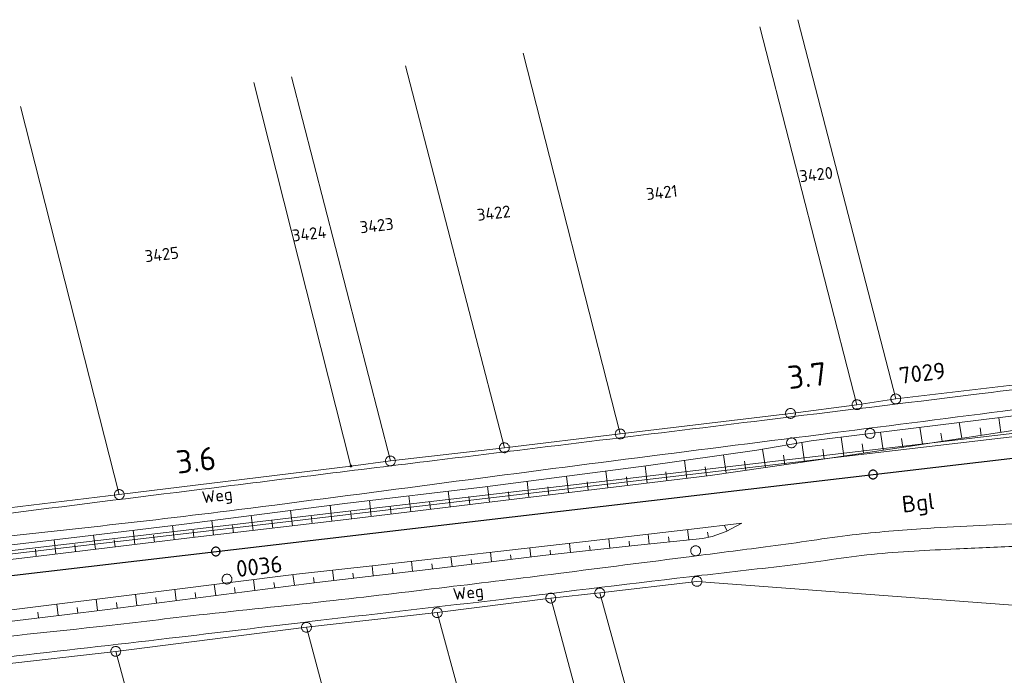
# Model space of a CAD drawing. Header units: metres. Extents: x 3425540 to 3446143, y 5432760 to 5444637.
# Tile 247 of 256: x 3438655 to 3438804, y 5439379 to 5439478. Entities that reach past the tile are written whole.
import ezdxf
from ezdxf.enums import TextEntityAlignment as Align

# ---------------------------------------------------------------- set-up
doc = ezdxf.new("R2010")
doc.units = ezdxf.units.M
for name, color, linetype, lineweight in [('B_Bestand', 9, 'Continuous', 18), ('B_Böschung', 9, 'Continuous', 18), ('B_Flurgrenzen', 9, 'Continuous', 18), ('B_Gleisachse', 9, 'Continuous', 25), ('B_Kilometrierung', 9, 'Continuous', 25), ('Bestand_Neu_Strecke 3443', 9, 'Continuous', 18)]:
    doc.layers.add(name, color=color, linetype=linetype, lineweight=lineweight)
doc.styles.get("Standard").update_dxf_attribs({"font": 'isocpeur.ttf'})

msp = doc.modelspace()

# ---------------------------------------------------------------- linework, layer by layer
at = {"layer": 'B_Bestand'}
msp.add_lwpolyline([(3438686.93, 5439393.93), (3438686.91, 5439394.02), (3438686.88, 5439394.11), (3438686.84, 5439394.2), (3438686.79, 5439394.28), (3438686.73, 5439394.35), (3438686.66, 5439394.42), (3438686.59, 5439394.47), (3438686.51, 5439394.52), (3438686.42, 5439394.55), (3438686.33, 5439394.57), (3438686.24, 5439394.59), (3438686.14, 5439394.59), (3438686.05, 5439394.58), (3438685.96, 5439394.55), (3438685.87, 5439394.52), (3438685.79, 5439394.48), (3438685.71, 5439394.42), (3438685.64, 5439394.36), (3438685.59, 5439394.29), (3438685.54, 5439394.21), (3438685.49, 5439394.12), (3438685.46, 5439394.04), (3438685.44, 5439393.94), (3438685.44, 5439393.85), (3438685.44, 5439393.75), (3438685.46, 5439393.66), (3438685.49, 5439393.58), (3438685.53, 5439393.48), (3438685.58, 5439393.41), (3438685.64, 5439393.34), (3438685.71, 5439393.27), (3438685.78, 5439393.21), (3438685.86, 5439393.17), (3438685.95, 5439393.13), (3438686.04, 5439393.11), (3438686.13, 5439393.1), (3438686.23, 5439393.1), (3438686.32, 5439393.11), (3438686.41, 5439393.13), (3438686.5, 5439393.17), (3438686.58, 5439393.21), (3438686.66, 5439393.26), (3438686.73, 5439393.32), (3438686.79, 5439393.4), (3438686.83, 5439393.48), (3438686.88, 5439393.56), (3438686.91, 5439393.65), (3438686.93, 5439393.75), (3438686.94, 5439393.84), (3438686.93, 5439393.93)], dxfattribs=at)
for points, knots in [([(3438489.32, 5439383.44), (3438502.26, 5439384.78), (3438515.19, 5439386.11), (3438528.13, 5439387.45), (3438534.34, 5439388.09), (3438540.54, 5439388.8), (3438546.75, 5439389.45), (3438554.59, 5439390.27), (3438562.43, 5439391.08), (3438570.26, 5439391.88), (3438579.4, 5439392.81), (3438588.54, 5439393.72), (3438597.67, 5439394.64), (3438612.89, 5439396.18), (3438628.11, 5439397.75), (3438643.32, 5439399.33), (3438658.22, 5439400.87), (3438673.11, 5439402.48), (3438687.96, 5439404.35), (3438707.45, 5439406.81), (3438726.92, 5439409.48), (3438746.41, 5439411.96), (3438756.24, 5439413.21), (3438766.08, 5439414.46), (3438775.92, 5439415.71), (3438785.09, 5439416.88), (3438794.27, 5439418.06), (3438803.45, 5439419.23), (3438813, 5439420.45), (3438822.55, 5439421.7), (3438832.11, 5439422.9), (3438840.25, 5439423.93), (3438848.4, 5439424.91), (3438856.54, 5439425.92), (3438867.77, 5439427.31), (3438878.99, 5439428.7), (3438890.22, 5439430.1), (3438899.51, 5439431.25), (3438908.79, 5439432.43), (3438918.08, 5439433.61), (3438931.73, 5439435.35), (3438945.38, 5439437.12), (3438959.03, 5439438.87), (3438972.41, 5439440.59), (3438985.79, 5439442.28), (3438999.16, 5439443.97), (3439019.4, 5439446.52), (3439039.66, 5439448.82), (3439059.95, 5439450.91), (3439067.36, 5439451.67), (3439074.77, 5439452.38), (3439082.19, 5439453.08), (3439090.96, 5439453.92), (3439099.76, 5439454.51), (3439108.52, 5439455.51), (3439114.55, 5439456.19), (3439120.57, 5439456.91), (3439126.6, 5439457.6), (3439130.42, 5439458.04), (3439134.24, 5439458.48), (3439138.07, 5439458.92)], [0, 0, 0, 0, 0.059722, 0.059722, 0.059722, 0.088404, 0.088404, 0.088404, 0.124592, 0.124592, 0.124592, 0.166768, 0.166768, 0.166768, 0.237027, 0.237027, 0.237027, 0.305799, 0.305799, 0.305799, 0.396036, 0.396036, 0.396036, 0.441577, 0.441577, 0.441577, 0.484068, 0.484068, 0.484068, 0.528312, 0.528312, 0.528312, 0.566003, 0.566003, 0.566003, 0.617955, 0.617955, 0.617955, 0.660951, 0.660951, 0.660951, 0.724164, 0.724164, 0.724164, 0.786099, 0.786099, 0.786099, 0.879768, 0.879768, 0.879768, 0.913976, 0.913976, 0.913976, 0.954467, 0.954467, 0.954467, 0.982323, 0.982323, 0.982323, 1, 1, 1, 1]), ([(3439042.59, 5439451.66), (3439033.76, 5439450.77), (3439024.94, 5439449.88), (3439016.12, 5439448.99), (3439011.32, 5439448.5), (3439006.52, 5439448.1), (3439001.72, 5439447.56), (3438996.16, 5439446.94), (3438990.62, 5439446.13), (3438985.07, 5439445.39), (3438977.17, 5439444.33), (3438969.26, 5439443.26), (3438961.35, 5439442.21), (3438952.65, 5439441.06), (3438943.95, 5439439.92), (3438935.25, 5439438.78), (3438924.75, 5439437.41), (3438914.25, 5439436.06), (3438903.74, 5439434.77), (3438894.11, 5439433.59), (3438884.46, 5439432.5), (3438874.83, 5439431.34), (3438863.89, 5439430.02), (3438852.96, 5439428.69), (3438842.03, 5439427.32), (3438827.67, 5439425.53), (3438813.35, 5439423.48), (3438798.99, 5439421.73), (3438788.47, 5439420.44), (3438777.96, 5439419.16), (3438767.44, 5439417.88), (3438750.81, 5439415.84), (3438734.18, 5439413.81), (3438717.55, 5439411.78), (3438705.83, 5439410.35), (3438694.12, 5439408.88), (3438682.4, 5439407.43), (3438672.13, 5439406.16), (3438661.86, 5439404.87), (3438651.58, 5439403.59), (3438647.57, 5439403.09), (3438643.55, 5439402.62), (3438639.53, 5439402.17), (3438632.01, 5439401.33), (3438624.47, 5439400.77), (3438616.94, 5439399.99), (3438613.69, 5439399.66), (3438610.45, 5439399.24), (3438607.2, 5439398.92), (3438598.59, 5439398.07), (3438589.96, 5439397.42), (3438581.35, 5439396.57), (3438566.07, 5439395.07), (3438550.8, 5439393.6), (3438535.54, 5439391.98), (3438519.24, 5439390.24), (3438502.95, 5439388.5), (3438486.66, 5439386.77)], [0, 0, 0, 0, 0.047529, 0.047529, 0.047529, 0.073366, 0.073366, 0.073366, 0.103369, 0.103369, 0.103369, 0.146121, 0.146121, 0.146121, 0.193161, 0.193161, 0.193161, 0.249907, 0.249907, 0.249907, 0.30192, 0.30192, 0.30192, 0.360958, 0.360958, 0.360958, 0.438498, 0.438498, 0.438498, 0.495274, 0.495274, 0.495274, 0.585071, 0.585071, 0.585071, 0.648336, 0.648336, 0.648336, 0.703822, 0.703822, 0.703822, 0.725498, 0.725498, 0.725498, 0.766048, 0.766048, 0.766048, 0.783552, 0.783552, 0.783552, 0.829933, 0.829933, 0.829933, 0.912186, 0.912186, 0.912186, 1, 1, 1, 1]), ([(3438852.83, 5439406.75), (3438849.6, 5439406.24), (3438846.37, 5439405.73), (3438843.15, 5439405.23), (3438838.61, 5439404.51), (3438834.05, 5439403.97), (3438829.49, 5439403.39), (3438826.13, 5439402.96), (3438822.78, 5439402.58), (3438819.4, 5439402.37), (3438815.23, 5439402.11), (3438811.04, 5439402.43), (3438806.86, 5439402.27), (3438801.6, 5439402.06), (3438796.33, 5439401.82), (3438791.07, 5439401.45), (3438787.37, 5439401.19), (3438783.67, 5439400.92), (3438779.99, 5439400.44), (3438775.83, 5439399.91), (3438771.7, 5439399.24), (3438767.55, 5439398.71), (3438763.85, 5439398.23), (3438760.15, 5439397.76), (3438756.44, 5439397.28)], [0, 0, 0, 0, 0.101096, 0.101096, 0.101096, 0.243218, 0.243218, 0.243218, 0.347805, 0.347805, 0.347805, 0.477103, 0.477103, 0.477103, 0.640236, 0.640236, 0.640236, 0.755009, 0.755009, 0.755009, 0.884491, 0.884491, 0.884491, 1, 1, 1, 1]), ([(3438757.97, 5439394.42), (3438762.42, 5439394.93), (3438766.87, 5439395.44), (3438771.32, 5439395.96), (3438775.44, 5439396.43), (3438779.53, 5439397.17), (3438783.65, 5439397.59), (3438787.89, 5439398.01), (3438792.14, 5439398.21), (3438796.39, 5439398.4), (3438799.42, 5439398.54), (3438802.44, 5439398.67), (3438805.46, 5439398.81), (3438809.34, 5439398.98), (3438813.21, 5439399.15), (3438817.08, 5439399.32), (3438821.1, 5439399.5), (3438825.1, 5439399.8), (3438829.11, 5439400.14), (3438834.21, 5439400.56), (3438839.31, 5439401.14), (3438844.29, 5439402.28), (3438846.23, 5439402.72), (3438848.17, 5439403.16), (3438850.1, 5439403.6)], [0, 0, 0, 0, 0.144958, 0.144958, 0.144958, 0.279148, 0.279148, 0.279148, 0.416852, 0.416852, 0.416852, 0.514794, 0.514794, 0.514794, 0.640255, 0.640255, 0.640255, 0.770274, 0.770274, 0.770274, 0.935726, 0.935726, 0.935726, 1, 1, 1, 1]), ([(3438280.13, 5439336.56), (3438288.95, 5439337.52), (3438297.77, 5439338.48), (3438306.59, 5439339.44), (3438312.5, 5439340.08), (3438318.4, 5439340.77), (3438324.3, 5439341.44), (3438330.33, 5439342.11), (3438336.37, 5439342.75), (3438342.4, 5439343.44), (3438346.93, 5439343.95), (3438351.44, 5439344.58), (3438355.96, 5439345.12), (3438363.1, 5439345.98), (3438370.24, 5439346.77), (3438377.38, 5439347.63), (3438380.38, 5439347.99), (3438383.38, 5439348.36), (3438386.38, 5439348.75), (3438390.66, 5439349.3), (3438394.94, 5439349.87), (3438399.21, 5439350.44), (3438404.5, 5439351.15), (3438409.78, 5439351.93), (3438415.06, 5439352.64), (3438420.49, 5439353.36), (3438425.93, 5439354.02), (3438431.36, 5439354.75), (3438438.52, 5439355.73), (3438445.68, 5439356.72), (3438452.84, 5439357.7), (3438459.77, 5439358.64), (3438466.7, 5439359.6), (3438473.64, 5439360.52), (3438480.43, 5439361.42), (3438487.22, 5439362.27), (3438494.02, 5439363.14), (3438501.76, 5439364.13), (3438509.51, 5439365.1), (3438517.25, 5439366.09), (3438526.31, 5439367.24), (3438535.35, 5439368.52), (3438544.4, 5439369.71), (3438549.95, 5439370.44), (3438555.52, 5439370.99), (3438561.06, 5439371.78), (3438566.13, 5439372.5), (3438571.19, 5439373.26), (3438576.26, 5439374.03), (3438581.66, 5439374.84), (3438587.07, 5439375.66), (3438592.48, 5439376.47), (3438594.97, 5439376.85), (3438597.47, 5439377.22), (3438599.96, 5439377.6), (3438614.65, 5439379.8), (3438629.31, 5439382.16), (3438644.04, 5439384.11), (3438651.99, 5439385.16), (3438659.98, 5439385.88), (3438667.95, 5439386.8), (3438672.63, 5439387.34), (3438677.32, 5439387.89), (3438682, 5439388.43), (3438688.39, 5439389.15), (3438694.78, 5439389.77), (3438701.17, 5439390.49), (3438707.24, 5439391.18), (3438713.32, 5439391.89), (3438719.39, 5439392.63), (3438725, 5439393.3), (3438730.61, 5439393.97), (3438736.22, 5439394.69), (3438742.96, 5439395.55), (3438749.7, 5439396.42), (3438756.44, 5439397.28)], [0, 0, 0, 0, 0.055433, 0.055433, 0.055433, 0.092534, 0.092534, 0.092534, 0.130459, 0.130459, 0.130459, 0.158912, 0.158912, 0.158912, 0.203822, 0.203822, 0.203822, 0.222703, 0.222703, 0.222703, 0.24967, 0.24967, 0.24967, 0.282983, 0.282983, 0.282983, 0.317213, 0.317213, 0.317213, 0.362368, 0.362368, 0.362368, 0.406065, 0.406065, 0.406065, 0.448859, 0.448859, 0.448859, 0.497634, 0.497634, 0.497634, 0.55466, 0.55466, 0.55466, 0.58962, 0.58962, 0.58962, 0.621617, 0.621617, 0.621617, 0.655778, 0.655778, 0.655778, 0.671536, 0.671536, 0.671536, 0.764324, 0.764324, 0.764324, 0.814426, 0.814426, 0.814426, 0.843886, 0.843886, 0.843886, 0.884028, 0.884028, 0.884028, 0.922241, 0.922241, 0.922241, 0.957536, 0.957536, 0.957536, 1, 1, 1, 1]), ([(3438757.97, 5439394.42), (3438747.87, 5439393.21), (3438737.77, 5439392), (3438727.67, 5439390.79), (3438718.58, 5439389.7), (3438709.48, 5439388.7), (3438700.39, 5439387.63), (3438693.26, 5439386.79), (3438686.12, 5439385.92), (3438678.98, 5439385.08), (3438670.78, 5439384.1), (3438662.56, 5439383.21), (3438654.36, 5439382.23), (3438647.11, 5439381.37), (3438639.88, 5439380.38), (3438632.64, 5439379.48), (3438629.09, 5439379.03), (3438625.53, 5439378.72), (3438621.99, 5439378.22), (3438616.1, 5439377.39), (3438610.26, 5439376.25), (3438604.39, 5439375.34), (3438593.19, 5439373.6), (3438582, 5439371.87), (3438570.8, 5439370.15), (3438563.2, 5439368.99), (3438555.62, 5439367.76), (3438548, 5439366.71), (3438538.21, 5439365.35), (3438528.37, 5439364.32), (3438518.55, 5439363.15), (3438514.07, 5439362.61), (3438509.58, 5439362.11), (3438505.09, 5439361.58), (3438504.01, 5439361.45), (3438502.78, 5439361.52), (3438501.89, 5439360.89), (3438501.39, 5439360.54), (3438500.89, 5439360.18), (3438500.39, 5439359.83)], [0, 0, 0, 0, 0.117312, 0.117312, 0.117312, 0.222854, 0.222854, 0.222854, 0.305755, 0.305755, 0.305755, 0.401029, 0.401029, 0.401029, 0.485187, 0.485187, 0.485187, 0.526395, 0.526395, 0.526395, 0.594952, 0.594952, 0.594952, 0.725598, 0.725598, 0.725598, 0.814226, 0.814226, 0.814226, 0.928249, 0.928249, 0.928249, 0.980356, 0.980356, 0.980356, 0.992919, 0.992919, 0.992919, 1, 1, 1, 1])]:
    msp.add_open_spline(points, degree=3, knots=knots, dxfattribs=at)
at = {"layer": 'B_Böschung'}
for p, q in [((3438803.15, 5439416.02), (3438802.82, 5439418.24)), ((3438791.29, 5439414.24), (3438790.9, 5439416.79)), ((3438797.22, 5439415.13), (3438796.86, 5439417.52)), ((3438800.19, 5439415.57), (3438800.01, 5439416.73)), ((3438779.42, 5439412.46), (3438778.99, 5439415.32)), ((3438785.35, 5439413.35), (3438784.95, 5439416.06)), ((3438788.32, 5439413.79), (3438788.12, 5439415.11)), ((3438794.25, 5439414.68), (3438794.07, 5439415.92)), ((3438767.55, 5439410.71), (3438767.14, 5439413.47)), ((3438773.48, 5439411.58), (3438773.06, 5439414.5)), ((3438776.45, 5439412.02), (3438776.23, 5439413.48)), ((3438782.39, 5439412.9), (3438782.18, 5439414.3)), ((3438761.61, 5439409.84), (3438761.21, 5439412.61)), ((3438770.51, 5439411.14), (3438770.31, 5439412.57)), ((3438749.7, 5439408.36), (3438749.39, 5439410.95)), ((3438755.66, 5439409.07), (3438755.34, 5439411.79)), ((3438758.64, 5439409.43), (3438758.47, 5439410.81)), ((3438764.58, 5439410.28), (3438764.38, 5439411.65)), ((3438737.79, 5439406.94), (3438737.49, 5439409.41)), ((3438743.74, 5439407.65), (3438743.44, 5439410.18)), ((3438746.72, 5439408.01), (3438746.57, 5439409.29)), ((3438752.68, 5439408.72), (3438752.52, 5439410.04)), ((3438725.87, 5439405.49), (3438725.58, 5439407.86)), ((3438731.83, 5439406.22), (3438731.54, 5439408.63)), ((3438734.81, 5439406.58), (3438734.66, 5439407.8)), ((3438740.76, 5439407.3), (3438740.62, 5439408.55)), ((3438713.96, 5439404.04), (3438713.67, 5439406.44)), ((3438719.92, 5439404.77), (3438719.63, 5439407.15)), ((3438722.89, 5439405.13), (3438722.75, 5439406.32)), ((3438728.85, 5439405.85), (3438728.71, 5439407.05)), ((3438702.05, 5439402.6), (3438701.77, 5439405)), ((3438708, 5439403.32), (3438707.71, 5439405.73)), ((3438710.98, 5439403.68), (3438710.84, 5439404.88)), ((3438716.94, 5439404.41), (3438716.79, 5439405.6)), ((3438690.13, 5439401.2), (3438689.86, 5439403.47)), ((3438696.09, 5439401.9), (3438695.81, 5439404.24)), ((3438699.07, 5439402.25), (3438698.93, 5439403.44)), ((3438705.03, 5439402.96), (3438704.88, 5439404.17)), ((3438678.21, 5439399.8), (3438677.95, 5439401.95)), ((3438684.17, 5439400.51), (3438683.91, 5439402.7)), ((3438687.15, 5439400.85), (3438687.02, 5439401.97)), ((3438693.11, 5439401.55), (3438692.97, 5439402.7)), ((3438756.39, 5439401.41), (3438763.98, 5439402.32)), ((3438761.79, 5439401.12), (3438761.34, 5439402)), ((3438761.61, 5439401.02), (3438763.98, 5439402.32)), ((3438666.3, 5439398.36), (3438666.04, 5439400.51)), ((3438672.25, 5439399.08), (3438672, 5439401.23)), ((3438675.23, 5439399.44), (3438675.1, 5439400.51)), ((3438681.19, 5439400.16), (3438681.06, 5439401.24)), ((3438740.35, 5439399.53), (3438756.39, 5439401.41)), ((3438747.31, 5439398.86), (3438758.05, 5439400)), ((3438750.01, 5439399.15), (3438749.86, 5439400.64)), ((3438753, 5439399.46), (3438752.92, 5439400.23)), ((3438755.98, 5439399.78), (3438755.81, 5439401.34)), ((3438758.05, 5439400), (3438759.5, 5439400.27)), ((3438758.95, 5439400.16), (3438758.82, 5439400.92)), ((3438759.5, 5439400.27), (3438761.61, 5439401.02)), ((3438660.34, 5439397.65), (3438660.08, 5439399.79)), ((3438663.32, 5439398.01), (3438663.19, 5439399.08)), ((3438669.28, 5439398.72), (3438669.15, 5439399.8)), ((3438708.57, 5439395.92), (3438740.35, 5439399.53)), ((3438732.12, 5439397.19), (3438731.95, 5439398.57)), ((3438733.93, 5439397.41), (3438747.31, 5439398.86)), ((3438738.08, 5439397.86), (3438737.93, 5439399.25)), ((3438741.07, 5439398.18), (3438740.99, 5439398.89)), ((3438744.05, 5439398.51), (3438743.89, 5439399.94)), ((3438747.03, 5439398.83), (3438746.95, 5439399.56)), ((3438657.36, 5439397.29), (3438657.23, 5439398.36)), ((3438718.33, 5439395.52), (3438733.93, 5439397.41)), ((3438720.21, 5439395.75), (3438720.03, 5439397.22)), ((3438726.16, 5439396.47), (3438725.99, 5439397.9)), ((3438729.14, 5439396.83), (3438729.06, 5439397.53)), ((3438735.1, 5439397.53), (3438735.02, 5439398.22)), ((3438696.7, 5439394.6), (3438708.57, 5439395.92)), ((3438699.78, 5439393.36), (3438718.33, 5439395.52)), ((3438708.29, 5439394.35), (3438708.11, 5439395.87)), ((3438714.25, 5439395.05), (3438714.07, 5439396.55)), ((3438717.23, 5439395.39), (3438717.14, 5439396.14)), ((3438723.19, 5439396.11), (3438723.1, 5439396.83)), ((3438677.04, 5439392.15), (3438696.7, 5439394.6)), ((3438696.37, 5439392.92), (3438696.16, 5439394.53)), ((3438699.35, 5439393.31), (3438699.25, 5439394.09)), ((3438702.33, 5439393.66), (3438702.15, 5439395.21)), ((3438705.31, 5439394.01), (3438705.22, 5439394.77)), ((3438711.27, 5439394.7), (3438711.18, 5439395.45)), ((3438679.49, 5439390.72), (3438699.78, 5439393.36)), ((3438684.48, 5439391.37), (3438684.26, 5439393.05)), ((3438687.45, 5439391.76), (3438687.34, 5439392.59)), ((3438690.42, 5439392.15), (3438690.21, 5439393.79)), ((3438693.4, 5439392.53), (3438693.29, 5439393.35)), ((3438626.42, 5439385.79), (3438677.04, 5439392.15)), ((3438672.57, 5439389.84), (3438672.35, 5439391.56)), ((3438675.55, 5439390.22), (3438675.44, 5439391.08)), ((3438678.53, 5439390.6), (3438678.31, 5439392.31)), ((3438681.5, 5439390.98), (3438681.39, 5439391.83)), ((3438660.67, 5439388.34), (3438660.46, 5439390.07)), ((3438663.64, 5439388.71), (3438663.54, 5439389.58)), ((3438666.62, 5439389.08), (3438666.4, 5439390.82)), ((3438668.53, 5439389.32), (3438679.49, 5439390.72)), ((3438669.6, 5439389.46), (3438669.49, 5439390.32)), ((3438649.71, 5439387), (3438661.25, 5439388.41)), ((3438657.69, 5439387.97), (3438657.59, 5439388.83)), ((3438661.25, 5439388.41), (3438668.53, 5439389.32))]:
    msp.add_line(p, q, dxfattribs=at)
for points in [[(3438582.71, 5439389.32), (3438585.53, 5439390.02), (3438588.92, 5439390.89), (3438593.3, 5439391.67), (3438606.61, 5439393.36), (3438621.02, 5439395.05), (3438638.27, 5439397.18), (3438653.21, 5439398.96), (3438663.94, 5439400.26), (3438679.74, 5439402.17), (3438704.02, 5439405.29), (3438725.21, 5439407.81), (3438749.52, 5439410.97), (3438766.24, 5439413.32), (3438774.48, 5439414.74), (3438783.38, 5439415.87), (3438816.55, 5439419.92)], [(3438582.93, 5439388.11), (3438595.5, 5439389.8), (3438613.26, 5439391.88), (3438639.1, 5439395.13), (3438656.03, 5439397.13), (3438680.52, 5439400.08), (3438704.22, 5439402.86), (3438738.77, 5439407.06), (3438759.22, 5439409.49), (3438775.21, 5439411.83), (3438789.15, 5439413.91), (3438803.31, 5439416.04), (3438815.25, 5439417.86)]]:
    msp.add_lwpolyline(points, dxfattribs=at)
at = {"layer": 'B_Flurgrenzen'}
for p, q in [((3438787.25, 5439421.09), (3438772.45, 5439478.39)), ((3438781.4, 5439420.21), (3438766.7, 5439477.29)), ((3438745.62, 5439415.79), (3438730.93, 5439473.31)), ((3438728.11, 5439413.7), (3438713.15, 5439471.43)), ((3438704.92, 5439410.94), (3438690.24, 5439468.9)), ((3438710.89, 5439411.71), (3438695.92, 5439469.78)), ((3438669.92, 5439406.63), (3438655.01, 5439465.25)), ((3438787.25, 5439421.09), (3438847.2, 5439428.21)), ((3438781.4, 5439420.21), (3438787.25, 5439421.09)), ((3438771.35, 5439418.88), (3438781.4, 5439420.21)), ((3438745.62, 5439415.79), (3438771.35, 5439418.88)), ((3438728.11, 5439413.7), (3438745.62, 5439415.79)), ((3438710.89, 5439411.71), (3438728.11, 5439413.7)), ((3438669.92, 5439406.63), (3438704.92, 5439410.94)), ((3438704.92, 5439410.94), (3438710.89, 5439411.71)), ((3438648.67, 5439404.09), (3438669.92, 5439406.63)), ((3438742.52, 5439391.75), (3438757.2, 5439393.51)), ((3438757.2, 5439393.51), (3438808.22, 5439389.65)), ((3438735.12, 5439390.97), (3438742.52, 5439391.75)), ((3438742.52, 5439391.75), (3438758.01, 5439335.66)), ((3438717.96, 5439388.78), (3438735.12, 5439390.97)), ((3438735.12, 5439390.97), (3438750.39, 5439334.55)), ((3438698.2, 5439386.57), (3438717.96, 5439388.78)), ((3438717.96, 5439388.78), (3438733.28, 5439332.67)), ((3438669.38, 5439382.92), (3438698.2, 5439386.57)), ((3438698.2, 5439386.57), (3438713.29, 5439330.35)), ((3438650.94, 5439380.82), (3438669.38, 5439382.92)), ((3438669.38, 5439382.92), (3438684.69, 5439326.93))]:
    msp.add_line(p, q, dxfattribs=at)
for points in [[(3438782.15, 5439420.21), (3438782.15, 5439420.3), (3438782.13, 5439420.39), (3438782.1, 5439420.48), (3438782.06, 5439420.57), (3438782, 5439420.64), (3438781.94, 5439420.72), (3438781.88, 5439420.78), (3438781.8, 5439420.84), (3438781.72, 5439420.88), (3438781.63, 5439420.91), (3438781.54, 5439420.94), (3438781.45, 5439420.95), (3438781.35, 5439420.95), (3438781.26, 5439420.94), (3438781.17, 5439420.91), (3438781.08, 5439420.88), (3438781, 5439420.84), (3438780.92, 5439420.78), (3438780.86, 5439420.72), (3438780.8, 5439420.64), (3438780.75, 5439420.57), (3438780.7, 5439420.48), (3438780.68, 5439420.39), (3438780.66, 5439420.3), (3438780.65, 5439420.21), (3438780.66, 5439420.11), (3438780.68, 5439420.02), (3438780.7, 5439419.93), (3438780.75, 5439419.85), (3438780.8, 5439419.77), (3438780.86, 5439419.69), (3438780.92, 5439419.63), (3438781, 5439419.57), (3438781.08, 5439419.53), (3438781.17, 5439419.5), (3438781.26, 5439419.47), (3438781.35, 5439419.46), (3438781.45, 5439419.46), (3438781.54, 5439419.47), (3438781.63, 5439419.5), (3438781.72, 5439419.53), (3438781.8, 5439419.57), (3438781.88, 5439419.63), (3438781.94, 5439419.69), (3438782, 5439419.77), (3438782.06, 5439419.85), (3438782.1, 5439419.93), (3438782.13, 5439420.02), (3438782.15, 5439420.11), (3438782.15, 5439420.21)], [(3438787.21, 5439421.83), (3438787.11, 5439421.82), (3438787.02, 5439421.8), (3438786.94, 5439421.77), (3438786.85, 5439421.72), (3438786.78, 5439421.67), (3438786.71, 5439421.6), (3438786.65, 5439421.53), (3438786.6, 5439421.45), (3438786.56, 5439421.37), (3438786.53, 5439421.27), (3438786.51, 5439421.18), (3438786.5, 5439421.09), (3438786.51, 5439420.99), (3438786.53, 5439420.91), (3438786.56, 5439420.81), (3438786.6, 5439420.73), (3438786.65, 5439420.65), (3438786.71, 5439420.57), (3438786.78, 5439420.51), (3438786.85, 5439420.46), (3438786.94, 5439420.41), (3438787.02, 5439420.38), (3438787.11, 5439420.36), (3438787.21, 5439420.34), (3438787.3, 5439420.34), (3438787.4, 5439420.36), (3438787.48, 5439420.38), (3438787.57, 5439420.41), (3438787.66, 5439420.46), (3438787.73, 5439420.51), (3438787.8, 5439420.57), (3438787.86, 5439420.65), (3438787.91, 5439420.73), (3438787.95, 5439420.81), (3438787.98, 5439420.91), (3438788, 5439420.99), (3438788, 5439421.09), (3438788, 5439421.18), (3438787.98, 5439421.27), (3438787.95, 5439421.37), (3438787.91, 5439421.45), (3438787.86, 5439421.53), (3438787.8, 5439421.6), (3438787.73, 5439421.67), (3438787.66, 5439421.72), (3438787.57, 5439421.77), (3438787.48, 5439421.8), (3438787.4, 5439421.82), (3438787.3, 5439421.83)], [(3438787.21, 5439421.83), (3438787.12, 5439421.82), (3438787.03, 5439421.8), (3438786.94, 5439421.77), (3438786.86, 5439421.73), (3438786.78, 5439421.67), (3438786.71, 5439421.61), (3438786.65, 5439421.53), (3438786.6, 5439421.45), (3438786.56, 5439421.37), (3438786.53, 5439421.28), (3438786.51, 5439421.18), (3438786.5, 5439421.09), (3438786.51, 5439421), (3438786.53, 5439420.91), (3438786.55, 5439420.82), (3438786.59, 5439420.73), (3438786.65, 5439420.65), (3438786.71, 5439420.58), (3438786.77, 5439420.51), (3438786.85, 5439420.46), (3438786.93, 5439420.41), (3438787.02, 5439420.38), (3438787.11, 5439420.36), (3438787.2, 5439420.34), (3438787.29, 5439420.34), (3438787.39, 5439420.36), (3438787.48, 5439420.38), (3438787.57, 5439420.41), (3438787.65, 5439420.45), (3438787.73, 5439420.51), (3438787.8, 5439420.57), (3438787.85, 5439420.64), (3438787.9, 5439420.73), (3438787.95, 5439420.81), (3438787.98, 5439420.89), (3438788, 5439420.99), (3438788, 5439421.08), (3438788, 5439421.18), (3438787.98, 5439421.27), (3438787.95, 5439421.36), (3438787.91, 5439421.45), (3438787.86, 5439421.52), (3438787.8, 5439421.59), (3438787.73, 5439421.66), (3438787.66, 5439421.72), (3438787.58, 5439421.76), (3438787.49, 5439421.8), (3438787.4, 5439421.82), (3438787.31, 5439421.83)], [(3438772.1, 5439418.88), (3438772.1, 5439418.97), (3438772.08, 5439419.06), (3438772.05, 5439419.16), (3438772.01, 5439419.24), (3438771.96, 5439419.32), (3438771.9, 5439419.39), (3438771.83, 5439419.46), (3438771.76, 5439419.51), (3438771.67, 5439419.56), (3438771.58, 5439419.59), (3438771.5, 5439419.61), (3438771.4, 5439419.62), (3438771.31, 5439419.62), (3438771.21, 5439419.61), (3438771.12, 5439419.59), (3438771.03, 5439419.56), (3438770.95, 5439419.51), (3438770.88, 5439419.46), (3438770.81, 5439419.39), (3438770.75, 5439419.32), (3438770.7, 5439419.24), (3438770.66, 5439419.16), (3438770.63, 5439419.06), (3438770.61, 5439418.97), (3438770.6, 5439418.88), (3438770.61, 5439418.79), (3438770.63, 5439418.7), (3438770.66, 5439418.6), (3438770.7, 5439418.52), (3438770.75, 5439418.44), (3438770.81, 5439418.37), (3438770.88, 5439418.3), (3438770.95, 5439418.25), (3438771.03, 5439418.2), (3438771.12, 5439418.17), (3438771.21, 5439418.15), (3438771.31, 5439418.14), (3438771.4, 5439418.14), (3438771.5, 5439418.15), (3438771.58, 5439418.17), (3438771.67, 5439418.2), (3438771.76, 5439418.25), (3438771.83, 5439418.3), (3438771.9, 5439418.37), (3438771.96, 5439418.44), (3438772.01, 5439418.52), (3438772.05, 5439418.6), (3438772.08, 5439418.7), (3438772.1, 5439418.79), (3438772.1, 5439418.88)], [(3438746.37, 5439415.79), (3438746.37, 5439415.88), (3438746.35, 5439415.97), (3438746.32, 5439416.06), (3438746.28, 5439416.15), (3438746.23, 5439416.22), (3438746.17, 5439416.3), (3438746.1, 5439416.36), (3438746.03, 5439416.42), (3438745.94, 5439416.46), (3438745.85, 5439416.49), (3438745.77, 5439416.52), (3438745.67, 5439416.53), (3438745.58, 5439416.53), (3438745.48, 5439416.52), (3438745.39, 5439416.49), (3438745.3, 5439416.46), (3438745.22, 5439416.42), (3438745.15, 5439416.36), (3438745.08, 5439416.3), (3438745.02, 5439416.22), (3438744.97, 5439416.15), (3438744.93, 5439416.06), (3438744.9, 5439415.97), (3438744.88, 5439415.88), (3438744.87, 5439415.79), (3438744.88, 5439415.69), (3438744.9, 5439415.6), (3438744.93, 5439415.51), (3438744.97, 5439415.43), (3438745.02, 5439415.35), (3438745.08, 5439415.27), (3438745.15, 5439415.21), (3438745.22, 5439415.15), (3438745.3, 5439415.11), (3438745.39, 5439415.08), (3438745.48, 5439415.05), (3438745.58, 5439415.04), (3438745.67, 5439415.04), (3438745.77, 5439415.05), (3438745.85, 5439415.08), (3438745.94, 5439415.11), (3438746.03, 5439415.15), (3438746.1, 5439415.21), (3438746.17, 5439415.27), (3438746.23, 5439415.35), (3438746.28, 5439415.43), (3438746.32, 5439415.51), (3438746.35, 5439415.6), (3438746.37, 5439415.69), (3438746.37, 5439415.79)], [(3438783.56, 5439415.14), (3438783.65, 5439415.17), (3438783.73, 5439415.21), (3438783.82, 5439415.26), (3438783.89, 5439415.32), (3438783.95, 5439415.39), (3438784.01, 5439415.47), (3438784.06, 5439415.55), (3438784.09, 5439415.64), (3438784.11, 5439415.73), (3438784.12, 5439415.82), (3438784.12, 5439415.91), (3438784.11, 5439416.01), (3438784.09, 5439416.1), (3438784.05, 5439416.19), (3438784.01, 5439416.27), (3438783.96, 5439416.35), (3438783.89, 5439416.41), (3438783.82, 5439416.48), (3438783.75, 5439416.52), (3438783.66, 5439416.56), (3438783.57, 5439416.6), (3438783.48, 5439416.62), (3438783.38, 5439416.62), (3438783.29, 5439416.62), (3438783.2, 5439416.6), (3438783.11, 5439416.57), (3438783.03, 5439416.53), (3438782.94, 5439416.48), (3438782.87, 5439416.42), (3438782.81, 5439416.35), (3438782.75, 5439416.28), (3438782.7, 5439416.2), (3438782.67, 5439416.11), (3438782.64, 5439416.02), (3438782.64, 5439415.93), (3438782.63, 5439415.83), (3438782.64, 5439415.74), (3438782.67, 5439415.65), (3438782.7, 5439415.56), (3438782.75, 5439415.48), (3438782.8, 5439415.4), (3438782.86, 5439415.33), (3438782.93, 5439415.27), (3438783.01, 5439415.22), (3438783.1, 5439415.18), (3438783.19, 5439415.15), (3438783.28, 5439415.13), (3438783.38, 5439415.12), (3438783.47, 5439415.13), (3438783.56, 5439415.14)], [(3438771.69, 5439413.72), (3438771.78, 5439413.75), (3438771.86, 5439413.79), (3438771.95, 5439413.84), (3438772.02, 5439413.9), (3438772.08, 5439413.97), (3438772.14, 5439414.05), (3438772.19, 5439414.13), (3438772.22, 5439414.21), (3438772.25, 5439414.31), (3438772.25, 5439414.4), (3438772.26, 5439414.49), (3438772.24, 5439414.58), (3438772.22, 5439414.68), (3438772.19, 5439414.77), (3438772.14, 5439414.85), (3438772.09, 5439414.92), (3438772.03, 5439414.99), (3438771.96, 5439415.05), (3438771.88, 5439415.1), (3438771.79, 5439415.14), (3438771.7, 5439415.17), (3438771.61, 5439415.19), (3438771.51, 5439415.2), (3438771.42, 5439415.2), (3438771.33, 5439415.18), (3438771.24, 5439415.15), (3438771.16, 5439415.11), (3438771.07, 5439415.06), (3438771, 5439415), (3438770.94, 5439414.93), (3438770.88, 5439414.85), (3438770.83, 5439414.78), (3438770.8, 5439414.69), (3438770.78, 5439414.6), (3438770.77, 5439414.5), (3438770.77, 5439414.41), (3438770.78, 5439414.32), (3438770.8, 5439414.23), (3438770.83, 5439414.14), (3438770.88, 5439414.06), (3438770.93, 5439413.98), (3438771, 5439413.91), (3438771.07, 5439413.85), (3438771.14, 5439413.8), (3438771.23, 5439413.76), (3438771.32, 5439413.73), (3438771.41, 5439413.71), (3438771.51, 5439413.7), (3438771.6, 5439413.71), (3438771.69, 5439413.72)], [(3438728.86, 5439413.7), (3438728.86, 5439413.79), (3438728.84, 5439413.88), (3438728.81, 5439413.97), (3438728.77, 5439414.06), (3438728.71, 5439414.13), (3438728.65, 5439414.21), (3438728.59, 5439414.28), (3438728.51, 5439414.33), (3438728.43, 5439414.38), (3438728.34, 5439414.41), (3438728.25, 5439414.43), (3438728.16, 5439414.44), (3438728.06, 5439414.44), (3438727.97, 5439414.43), (3438727.88, 5439414.41), (3438727.79, 5439414.38), (3438727.71, 5439414.33), (3438727.63, 5439414.28), (3438727.57, 5439414.21), (3438727.51, 5439414.13), (3438727.46, 5439414.06), (3438727.41, 5439413.97), (3438727.39, 5439413.88), (3438727.37, 5439413.79), (3438727.36, 5439413.7), (3438727.37, 5439413.6), (3438727.39, 5439413.51), (3438727.41, 5439413.42), (3438727.46, 5439413.34), (3438727.51, 5439413.26), (3438727.57, 5439413.18), (3438727.63, 5439413.12), (3438727.71, 5439413.06), (3438727.79, 5439413.02), (3438727.88, 5439412.99), (3438727.97, 5439412.96), (3438728.06, 5439412.95), (3438728.16, 5439412.95), (3438728.25, 5439412.96), (3438728.34, 5439412.99), (3438728.43, 5439413.02), (3438728.51, 5439413.06), (3438728.59, 5439413.12), (3438728.65, 5439413.18), (3438728.71, 5439413.26), (3438728.77, 5439413.34), (3438728.81, 5439413.42), (3438728.84, 5439413.51), (3438728.86, 5439413.6), (3438728.86, 5439413.7)], [(3438711.64, 5439411.71), (3438711.63, 5439411.8), (3438711.61, 5439411.89), (3438711.58, 5439411.99), (3438711.54, 5439412.07), (3438711.49, 5439412.15), (3438711.43, 5439412.22), (3438711.36, 5439412.29), (3438711.29, 5439412.34), (3438711.2, 5439412.39), (3438711.12, 5439412.42), (3438711.03, 5439412.44), (3438710.93, 5439412.45), (3438710.84, 5439412.45), (3438710.74, 5439412.44), (3438710.66, 5439412.42), (3438710.57, 5439412.39), (3438710.48, 5439412.34), (3438710.41, 5439412.29), (3438710.34, 5439412.22), (3438710.28, 5439412.15), (3438710.23, 5439412.07), (3438710.19, 5439411.99), (3438710.16, 5439411.89), (3438710.14, 5439411.8), (3438710.14, 5439411.71), (3438710.14, 5439411.61), (3438710.16, 5439411.53), (3438710.19, 5439411.43), (3438710.23, 5439411.35), (3438710.28, 5439411.27), (3438710.34, 5439411.19), (3438710.41, 5439411.13), (3438710.48, 5439411.08), (3438710.57, 5439411.03), (3438710.66, 5439411), (3438710.74, 5439410.98), (3438710.84, 5439410.96), (3438710.93, 5439410.96), (3438711.03, 5439410.98), (3438711.12, 5439411), (3438711.2, 5439411.03), (3438711.29, 5439411.08), (3438711.36, 5439411.13), (3438711.43, 5439411.19), (3438711.49, 5439411.27), (3438711.54, 5439411.35), (3438711.58, 5439411.43), (3438711.61, 5439411.53), (3438711.63, 5439411.61), (3438711.64, 5439411.71)], [(3438705.05, 5439410.94), (3438705.05, 5439410.95), (3438705.04, 5439410.97), (3438705.04, 5439410.98), (3438705.03, 5439411), (3438705.02, 5439411.01), (3438705.01, 5439411.02), (3438705, 5439411.03), (3438704.99, 5439411.04), (3438704.98, 5439411.05), (3438704.96, 5439411.05), (3438704.95, 5439411.06), (3438704.93, 5439411.06), (3438704.91, 5439411.06), (3438704.9, 5439411.06), (3438704.88, 5439411.05), (3438704.87, 5439411.05), (3438704.86, 5439411.04), (3438704.84, 5439411.03), (3438704.83, 5439411.02), (3438704.82, 5439411.01), (3438704.81, 5439411), (3438704.81, 5439410.98), (3438704.8, 5439410.97), (3438704.8, 5439410.95), (3438704.8, 5439410.94), (3438704.8, 5439410.92), (3438704.8, 5439410.9), (3438704.81, 5439410.89), (3438704.81, 5439410.88), (3438704.82, 5439410.86), (3438704.83, 5439410.85), (3438704.84, 5439410.84), (3438704.86, 5439410.83), (3438704.87, 5439410.82), (3438704.88, 5439410.82), (3438704.9, 5439410.81), (3438704.91, 5439410.81), (3438704.93, 5439410.81), (3438704.95, 5439410.81), (3438704.96, 5439410.82), (3438704.98, 5439410.82), (3438704.99, 5439410.83), (3438705, 5439410.84), (3438705.01, 5439410.85), (3438705.02, 5439410.86), (3438705.03, 5439410.88), (3438705.04, 5439410.89), (3438705.04, 5439410.9), (3438705.05, 5439410.92), (3438705.05, 5439410.94)], [(3438705.02, 5439410.94), (3438705.02, 5439410.95), (3438705.02, 5439410.96), (3438705.01, 5439410.98), (3438705.01, 5439410.99), (3438705, 5439411), (3438704.99, 5439411.01), (3438704.98, 5439411.02), (3438704.97, 5439411.03), (3438704.95, 5439411.03), (3438704.94, 5439411.03), (3438704.93, 5439411.04), (3438704.91, 5439411.03), (3438704.9, 5439411.03), (3438704.89, 5439411.03), (3438704.87, 5439411.02), (3438704.86, 5439411.01), (3438704.85, 5439411.01), (3438704.84, 5439410.99), (3438704.83, 5439410.98), (3438704.83, 5439410.97), (3438704.82, 5439410.96), (3438704.82, 5439410.94), (3438704.82, 5439410.93), (3438704.82, 5439410.91), (3438704.83, 5439410.9), (3438704.83, 5439410.89), (3438704.84, 5439410.88), (3438704.85, 5439410.87), (3438704.86, 5439410.86), (3438704.87, 5439410.85), (3438704.89, 5439410.84), (3438704.9, 5439410.84), (3438704.91, 5439410.84), (3438704.93, 5439410.84), (3438704.94, 5439410.84), (3438704.95, 5439410.84), (3438704.97, 5439410.84), (3438704.98, 5439410.85), (3438704.99, 5439410.86), (3438705, 5439410.87), (3438705.01, 5439410.88), (3438705.01, 5439410.9), (3438705.02, 5439410.91), (3438705.02, 5439410.92), (3438705.02, 5439410.94)], [(3438705, 5439410.94), (3438705, 5439410.95), (3438704.99, 5439410.96), (3438704.99, 5439410.97), (3438704.98, 5439410.98), (3438704.97, 5439410.99), (3438704.97, 5439411), (3438704.95, 5439411), (3438704.94, 5439411.01), (3438704.93, 5439411.01), (3438704.92, 5439411.01), (3438704.91, 5439411.01), (3438704.9, 5439411.01), (3438704.89, 5439411), (3438704.87, 5439410.99), (3438704.87, 5439410.99), (3438704.86, 5439410.98), (3438704.85, 5439410.97), (3438704.85, 5439410.95), (3438704.85, 5439410.94), (3438704.85, 5439410.93), (3438704.85, 5439410.92), (3438704.85, 5439410.91), (3438704.86, 5439410.9), (3438704.87, 5439410.89), (3438704.87, 5439410.88), (3438704.88, 5439410.87), (3438704.9, 5439410.86), (3438704.91, 5439410.86), (3438704.92, 5439410.86), (3438704.93, 5439410.86), (3438704.94, 5439410.86), (3438704.95, 5439410.87), (3438704.97, 5439410.87), (3438704.97, 5439410.88), (3438704.98, 5439410.89), (3438704.99, 5439410.9), (3438704.99, 5439410.91), (3438705, 5439410.92), (3438705, 5439410.94)], [(3438704.97, 5439410.94), (3438704.97, 5439410.95), (3438704.97, 5439410.96), (3438704.96, 5439410.96), (3438704.96, 5439410.97), (3438704.95, 5439410.98), (3438704.94, 5439410.98), (3438704.93, 5439410.99), (3438704.92, 5439410.99), (3438704.91, 5439410.99), (3438704.9, 5439410.98), (3438704.89, 5439410.98), (3438704.89, 5439410.97), (3438704.88, 5439410.96), (3438704.88, 5439410.96), (3438704.87, 5439410.95), (3438704.87, 5439410.94), (3438704.87, 5439410.93), (3438704.88, 5439410.92), (3438704.88, 5439410.91), (3438704.89, 5439410.9), (3438704.89, 5439410.89), (3438704.9, 5439410.89), (3438704.91, 5439410.89), (3438704.92, 5439410.88), (3438704.93, 5439410.89), (3438704.94, 5439410.89), (3438704.95, 5439410.89), (3438704.96, 5439410.9), (3438704.96, 5439410.91), (3438704.97, 5439410.92), (3438704.97, 5439410.93), (3438704.97, 5439410.94)], [(3438704.95, 5439410.94), (3438704.95, 5439410.94), (3438704.95, 5439410.95), (3438704.94, 5439410.96), (3438704.93, 5439410.96), (3438704.93, 5439410.96), (3438704.92, 5439410.96), (3438704.91, 5439410.96), (3438704.91, 5439410.96), (3438704.9, 5439410.95), (3438704.9, 5439410.95), (3438704.9, 5439410.94), (3438704.9, 5439410.93), (3438704.9, 5439410.92), (3438704.9, 5439410.92), (3438704.91, 5439410.91), (3438704.91, 5439410.91), (3438704.92, 5439410.91), (3438704.93, 5439410.91), (3438704.93, 5439410.91), (3438704.94, 5439410.92), (3438704.95, 5439410.92), (3438704.95, 5439410.93), (3438704.95, 5439410.94)], [(3438670.67, 5439406.63), (3438670.66, 5439406.72), (3438670.64, 5439406.81), (3438670.61, 5439406.9), (3438670.57, 5439406.99), (3438670.52, 5439407.06), (3438670.46, 5439407.14), (3438670.4, 5439407.21), (3438670.32, 5439407.26), (3438670.24, 5439407.31), (3438670.15, 5439407.34), (3438670.06, 5439407.36), (3438669.96, 5439407.37), (3438669.87, 5439407.37), (3438669.78, 5439407.36), (3438669.69, 5439407.34), (3438669.6, 5439407.31), (3438669.52, 5439407.26), (3438669.44, 5439407.21), (3438669.37, 5439407.14), (3438669.32, 5439407.06), (3438669.26, 5439406.99), (3438669.22, 5439406.9), (3438669.19, 5439406.81), (3438669.17, 5439406.72), (3438669.17, 5439406.63), (3438669.17, 5439406.53), (3438669.19, 5439406.44), (3438669.22, 5439406.35), (3438669.26, 5439406.27), (3438669.32, 5439406.19), (3438669.37, 5439406.11), (3438669.44, 5439406.05), (3438669.52, 5439405.99), (3438669.6, 5439405.95), (3438669.69, 5439405.92), (3438669.78, 5439405.89), (3438669.87, 5439405.88), (3438669.96, 5439405.88), (3438670.06, 5439405.89), (3438670.15, 5439405.92), (3438670.24, 5439405.95), (3438670.32, 5439405.99), (3438670.4, 5439406.05), (3438670.46, 5439406.11), (3438670.52, 5439406.19), (3438670.57, 5439406.27), (3438670.61, 5439406.35), (3438670.64, 5439406.44), (3438670.66, 5439406.53), (3438670.67, 5439406.63)], [(3438757.2, 5439397.41), (3438757.29, 5439397.43), (3438757.37, 5439397.47), (3438757.46, 5439397.52), (3438757.53, 5439397.58), (3438757.59, 5439397.65), (3438757.65, 5439397.73), (3438757.7, 5439397.81), (3438757.73, 5439397.9), (3438757.75, 5439397.99), (3438757.76, 5439398.08), (3438757.76, 5439398.17), (3438757.75, 5439398.27), (3438757.73, 5439398.36), (3438757.69, 5439398.45), (3438757.65, 5439398.53), (3438757.6, 5439398.61), (3438757.53, 5439398.68), (3438757.46, 5439398.74), (3438757.39, 5439398.79), (3438757.3, 5439398.82), (3438757.21, 5439398.86), (3438757.12, 5439398.88), (3438757.02, 5439398.88), (3438756.93, 5439398.88), (3438756.84, 5439398.86), (3438756.75, 5439398.83), (3438756.67, 5439398.79), (3438756.58, 5439398.74), (3438756.51, 5439398.68), (3438756.45, 5439398.61), (3438756.39, 5439398.54), (3438756.34, 5439398.46), (3438756.31, 5439398.37), (3438756.28, 5439398.28), (3438756.28, 5439398.19), (3438756.27, 5439398.09), (3438756.28, 5439398), (3438756.31, 5439397.91), (3438756.34, 5439397.82), (3438756.39, 5439397.74), (3438756.44, 5439397.66), (3438756.5, 5439397.59), (3438756.57, 5439397.53), (3438756.65, 5439397.48), (3438756.74, 5439397.44), (3438756.83, 5439397.41), (3438756.92, 5439397.39), (3438757.02, 5439397.38), (3438757.11, 5439397.39), (3438757.2, 5439397.41)], [(3438757.95, 5439393.51), (3438757.95, 5439393.61), (3438757.93, 5439393.7), (3438757.9, 5439393.79), (3438757.86, 5439393.87), (3438757.8, 5439393.95), (3438757.75, 5439394.03), (3438757.68, 5439394.09), (3438757.6, 5439394.15), (3438757.52, 5439394.19), (3438757.43, 5439394.22), (3438757.34, 5439394.25), (3438757.25, 5439394.26), (3438757.16, 5439394.26), (3438757.06, 5439394.25), (3438756.97, 5439394.22), (3438756.88, 5439394.19), (3438756.8, 5439394.15), (3438756.72, 5439394.09), (3438756.66, 5439394.03), (3438756.6, 5439393.95), (3438756.55, 5439393.87), (3438756.51, 5439393.79), (3438756.48, 5439393.7), (3438756.46, 5439393.61), (3438756.45, 5439393.51), (3438756.46, 5439393.42), (3438756.48, 5439393.33), (3438756.51, 5439393.24), (3438756.55, 5439393.15), (3438756.6, 5439393.08), (3438756.66, 5439393), (3438756.72, 5439392.93), (3438756.8, 5439392.88), (3438756.88, 5439392.83), (3438756.97, 5439392.8), (3438757.06, 5439392.78), (3438757.16, 5439392.77), (3438757.25, 5439392.77), (3438757.34, 5439392.78), (3438757.43, 5439392.8), (3438757.52, 5439392.83), (3438757.6, 5439392.88), (3438757.68, 5439392.93), (3438757.75, 5439393), (3438757.8, 5439393.08), (3438757.86, 5439393.15), (3438757.9, 5439393.24), (3438757.93, 5439393.33), (3438757.95, 5439393.42), (3438757.95, 5439393.51)], [(3438735.87, 5439390.97), (3438735.86, 5439391.07), (3438735.84, 5439391.16), (3438735.81, 5439391.25), (3438735.77, 5439391.33), (3438735.72, 5439391.41), (3438735.66, 5439391.49), (3438735.6, 5439391.55), (3438735.52, 5439391.6), (3438735.44, 5439391.65), (3438735.35, 5439391.68), (3438735.26, 5439391.7), (3438735.16, 5439391.72), (3438735.07, 5439391.72), (3438734.98, 5439391.7), (3438734.89, 5439391.68), (3438734.8, 5439391.65), (3438734.72, 5439391.6), (3438734.64, 5439391.55), (3438734.57, 5439391.49), (3438734.52, 5439391.41), (3438734.46, 5439391.33), (3438734.42, 5439391.25), (3438734.39, 5439391.16), (3438734.37, 5439391.07), (3438734.37, 5439390.97), (3438734.37, 5439390.88), (3438734.39, 5439390.79), (3438734.42, 5439390.69), (3438734.46, 5439390.61), (3438734.52, 5439390.54), (3438734.57, 5439390.46), (3438734.64, 5439390.39), (3438734.72, 5439390.34), (3438734.8, 5439390.29), (3438734.89, 5439390.26), (3438734.98, 5439390.24), (3438735.07, 5439390.23), (3438735.16, 5439390.23), (3438735.26, 5439390.24), (3438735.35, 5439390.26), (3438735.44, 5439390.29), (3438735.52, 5439390.34), (3438735.6, 5439390.39), (3438735.66, 5439390.46), (3438735.72, 5439390.54), (3438735.77, 5439390.61), (3438735.81, 5439390.69), (3438735.84, 5439390.79), (3438735.86, 5439390.88), (3438735.87, 5439390.97)], [(3438743.27, 5439391.75), (3438743.26, 5439391.84), (3438743.24, 5439391.93), (3438743.21, 5439392.02), (3438743.17, 5439392.11), (3438743.12, 5439392.18), (3438743.06, 5439392.26), (3438742.99, 5439392.33), (3438742.92, 5439392.38), (3438742.83, 5439392.43), (3438742.75, 5439392.46), (3438742.66, 5439392.48), (3438742.56, 5439392.49), (3438742.47, 5439392.49), (3438742.37, 5439392.48), (3438742.29, 5439392.46), (3438742.2, 5439392.43), (3438742.11, 5439392.38), (3438742.04, 5439392.33), (3438741.97, 5439392.26), (3438741.91, 5439392.18), (3438741.86, 5439392.11), (3438741.82, 5439392.02), (3438741.79, 5439391.93), (3438741.77, 5439391.84), (3438741.77, 5439391.75), (3438741.77, 5439391.65), (3438741.79, 5439391.56), (3438741.82, 5439391.47), (3438741.86, 5439391.39), (3438741.91, 5439391.31), (3438741.97, 5439391.23), (3438742.04, 5439391.17), (3438742.11, 5439391.11), (3438742.2, 5439391.07), (3438742.29, 5439391.04), (3438742.37, 5439391.01), (3438742.47, 5439391), (3438742.56, 5439391), (3438742.66, 5439391.01), (3438742.75, 5439391.04), (3438742.83, 5439391.07), (3438742.92, 5439391.11), (3438742.99, 5439391.17), (3438743.06, 5439391.23), (3438743.12, 5439391.31), (3438743.17, 5439391.39), (3438743.21, 5439391.47), (3438743.24, 5439391.56), (3438743.26, 5439391.65), (3438743.27, 5439391.75)], [(3438718.71, 5439388.78), (3438718.71, 5439388.87), (3438718.69, 5439388.96), (3438718.66, 5439389.06), (3438718.62, 5439389.14), (3438718.57, 5439389.22), (3438718.51, 5439389.29), (3438718.44, 5439389.36), (3438718.37, 5439389.41), (3438718.28, 5439389.46), (3438718.19, 5439389.49), (3438718.11, 5439389.51), (3438718.01, 5439389.52), (3438717.92, 5439389.52), (3438717.82, 5439389.51), (3438717.73, 5439389.49), (3438717.64, 5439389.46), (3438717.56, 5439389.41), (3438717.49, 5439389.36), (3438717.42, 5439389.29), (3438717.36, 5439389.22), (3438717.31, 5439389.14), (3438717.27, 5439389.06), (3438717.24, 5439388.96), (3438717.22, 5439388.87), (3438717.21, 5439388.78), (3438717.22, 5439388.68), (3438717.24, 5439388.6), (3438717.27, 5439388.5), (3438717.31, 5439388.42), (3438717.36, 5439388.34), (3438717.42, 5439388.26), (3438717.49, 5439388.2), (3438717.56, 5439388.15), (3438717.64, 5439388.1), (3438717.73, 5439388.07), (3438717.82, 5439388.05), (3438717.92, 5439388.03), (3438718.01, 5439388.03), (3438718.11, 5439388.05), (3438718.19, 5439388.07), (3438718.28, 5439388.1), (3438718.37, 5439388.15), (3438718.44, 5439388.2), (3438718.51, 5439388.26), (3438718.57, 5439388.34), (3438718.62, 5439388.42), (3438718.66, 5439388.5), (3438718.69, 5439388.6), (3438718.71, 5439388.68), (3438718.71, 5439388.78)], [(3438698.95, 5439386.57), (3438698.94, 5439386.66), (3438698.92, 5439386.75), (3438698.89, 5439386.85), (3438698.85, 5439386.93), (3438698.8, 5439387), (3438698.74, 5439387.08), (3438698.68, 5439387.15), (3438698.6, 5439387.2), (3438698.52, 5439387.25), (3438698.43, 5439387.28), (3438698.34, 5439387.3), (3438698.24, 5439387.31), (3438698.15, 5439387.31), (3438698.06, 5439387.3), (3438697.97, 5439387.28), (3438697.88, 5439387.25), (3438697.8, 5439387.2), (3438697.72, 5439387.15), (3438697.65, 5439387.08), (3438697.6, 5439387), (3438697.54, 5439386.93), (3438697.5, 5439386.85), (3438697.47, 5439386.75), (3438697.45, 5439386.66), (3438697.45, 5439386.57), (3438697.45, 5439386.47), (3438697.47, 5439386.38), (3438697.5, 5439386.29), (3438697.54, 5439386.21), (3438697.6, 5439386.13), (3438697.65, 5439386.05), (3438697.72, 5439385.99), (3438697.8, 5439385.94), (3438697.88, 5439385.89), (3438697.97, 5439385.86), (3438698.06, 5439385.84), (3438698.15, 5439385.82), (3438698.24, 5439385.82), (3438698.34, 5439385.84), (3438698.43, 5439385.86), (3438698.52, 5439385.89), (3438698.6, 5439385.94), (3438698.68, 5439385.99), (3438698.74, 5439386.05), (3438698.8, 5439386.13), (3438698.85, 5439386.21), (3438698.89, 5439386.29), (3438698.92, 5439386.38), (3438698.94, 5439386.47), (3438698.95, 5439386.57)], [(3438670.13, 5439382.92), (3438670.12, 5439383.02), (3438670.1, 5439383.11), (3438670.07, 5439383.2), (3438670.03, 5439383.28), (3438669.98, 5439383.36), (3438669.92, 5439383.44), (3438669.85, 5439383.5), (3438669.78, 5439383.55), (3438669.7, 5439383.6), (3438669.61, 5439383.63), (3438669.52, 5439383.65), (3438669.42, 5439383.67), (3438669.33, 5439383.67), (3438669.23, 5439383.65), (3438669.15, 5439383.63), (3438669.06, 5439383.6), (3438668.97, 5439383.55), (3438668.9, 5439383.5), (3438668.83, 5439383.44), (3438668.77, 5439383.36), (3438668.72, 5439383.28), (3438668.68, 5439383.2), (3438668.65, 5439383.11), (3438668.63, 5439383.02), (3438668.63, 5439382.92), (3438668.63, 5439382.83), (3438668.65, 5439382.74), (3438668.68, 5439382.64), (3438668.72, 5439382.56), (3438668.77, 5439382.49), (3438668.83, 5439382.41), (3438668.9, 5439382.34), (3438668.97, 5439382.29), (3438669.06, 5439382.24), (3438669.15, 5439382.21), (3438669.23, 5439382.19), (3438669.33, 5439382.18), (3438669.42, 5439382.18), (3438669.52, 5439382.19), (3438669.61, 5439382.21), (3438669.7, 5439382.24), (3438669.78, 5439382.29), (3438669.85, 5439382.34), (3438669.92, 5439382.41), (3438669.98, 5439382.49), (3438670.03, 5439382.56), (3438670.07, 5439382.64), (3438670.1, 5439382.74), (3438670.12, 5439382.83), (3438670.13, 5439382.92)]]:
    msp.add_lwpolyline(points, dxfattribs=at)
at = {"layer": 'B_Gleisachse'}
msp.add_line((3438222.38, 5439343.92), (3439139.12, 5439451.24), dxfattribs=at)
at = {"layer": 'B_Kilometrierung'}
for points in [[(3438784.48, 5439409.65), (3438784.47, 5439409.73), (3438784.46, 5439409.81), (3438784.43, 5439409.89), (3438784.39, 5439409.96), (3438784.35, 5439410.03), (3438784.3, 5439410.09), (3438784.24, 5439410.15), (3438784.17, 5439410.19), (3438784.1, 5439410.24), (3438784.03, 5439410.27), (3438783.95, 5439410.29), (3438783.87, 5439410.3), (3438783.79, 5439410.3), (3438783.7, 5439410.29), (3438783.63, 5439410.27), (3438783.55, 5439410.24), (3438783.48, 5439410.19), (3438783.41, 5439410.15), (3438783.35, 5439410.09), (3438783.3, 5439410.03), (3438783.26, 5439409.96), (3438783.22, 5439409.89), (3438783.2, 5439409.81), (3438783.18, 5439409.73), (3438783.18, 5439409.65), (3438783.18, 5439409.56), (3438783.2, 5439409.48), (3438783.22, 5439409.41), (3438783.26, 5439409.33), (3438783.3, 5439409.26), (3438783.35, 5439409.2), (3438783.41, 5439409.14), (3438783.48, 5439409.1), (3438783.55, 5439409.06), (3438783.63, 5439409.03), (3438783.7, 5439409.01), (3438783.79, 5439409), (3438783.87, 5439409), (3438783.95, 5439409.01), (3438784.03, 5439409.03), (3438784.1, 5439409.06), (3438784.17, 5439409.1), (3438784.24, 5439409.14), (3438784.3, 5439409.2), (3438784.35, 5439409.26), (3438784.39, 5439409.33), (3438784.43, 5439409.41), (3438784.46, 5439409.48), (3438784.47, 5439409.56), (3438784.48, 5439409.65)], [(3438685.15, 5439398.02), (3438685.15, 5439398.1), (3438685.13, 5439398.18), (3438685.11, 5439398.26), (3438685.07, 5439398.33), (3438685.03, 5439398.4), (3438684.98, 5439398.46), (3438684.92, 5439398.52), (3438684.85, 5439398.57), (3438684.78, 5439398.61), (3438684.7, 5439398.64), (3438684.63, 5439398.66), (3438684.54, 5439398.67), (3438684.46, 5439398.67), (3438684.38, 5439398.66), (3438684.3, 5439398.64), (3438684.23, 5439398.61), (3438684.16, 5439398.57), (3438684.09, 5439398.52), (3438684.03, 5439398.46), (3438683.98, 5439398.4), (3438683.94, 5439398.33), (3438683.9, 5439398.26), (3438683.87, 5439398.18), (3438683.86, 5439398.1), (3438683.85, 5439398.02), (3438683.86, 5439397.94), (3438683.87, 5439397.86), (3438683.9, 5439397.78), (3438683.94, 5439397.71), (3438683.98, 5439397.64), (3438684.03, 5439397.57), (3438684.09, 5439397.52), (3438684.16, 5439397.47), (3438684.23, 5439397.43), (3438684.3, 5439397.4), (3438684.38, 5439397.38), (3438684.46, 5439397.37), (3438684.54, 5439397.37), (3438684.63, 5439397.38), (3438684.7, 5439397.4), (3438684.78, 5439397.43), (3438684.85, 5439397.47), (3438684.92, 5439397.52), (3438684.98, 5439397.57), (3438685.03, 5439397.64), (3438685.07, 5439397.71), (3438685.11, 5439397.78), (3438685.13, 5439397.86), (3438685.15, 5439397.94), (3438685.15, 5439398.02)]]:
    msp.add_lwpolyline(points, dxfattribs=at)
at = {"layer": 'Bestand_Neu_Strecke 3443', "linetype": 'Continuous'}
for p, q in [((3438221.95, 5439347.65), (3439138.69, 5439454.96)), ((3438222.01, 5439347.15), (3439138.75, 5439454.47))]:
    msp.add_line(p, q, dxfattribs=at)

# ---------------------------------------------------------------- texts
at = {"layer": 'B_Bestand'}
for s, rotation, p in [('7029', 6.75, (3438787.92, 5439423.34)), ('0036', 6.7499, (3438687.73, 5439394.13))]:
    msp.add_text(s, height=2.5, rotation=rotation, dxfattribs=at).set_placement(p)
for s, height, rotation, p in [('Weg', 1.8, 6.9836, (3438684.75, 5439406.2)), ('Bgl', 2.5, 6.7499, (3438790.69, 5439405.03)), ('Weg', 1.8, 6.6349, (3438722.69, 5439391.56))]:
    msp.add_text(s, height=height, rotation=rotation, dxfattribs=at).set_placement(p, align=Align.MIDDLE)
at = {"layer": 'B_Flurgrenzen'}
for s, p in [('3420', (3438775.22, 5439455)), ('3421', (3438751.9, 5439452.29)), ('3422', (3438726.5, 5439449.17)), ('3423', (3438708.81, 5439447.29)), ('3424', (3438698.61, 5439446.04)), ('3425', (3438676.33, 5439442.92))]:
    msp.add_text(s, height=1.8, rotation=6.75, dxfattribs=at).set_placement(p, align=Align.MIDDLE)
at = {"layer": 'B_Kilometrierung'}
for s, p in [('3.7', (3438773.87, 5439424.62)), ('3.6', (3438681.5, 5439411.84))]:
    msp.add_text(s, height=3.499, rotation=6.676, dxfattribs=at).set_placement(p, align=Align.MIDDLE)

doc.saveas('drawing.dxf')
